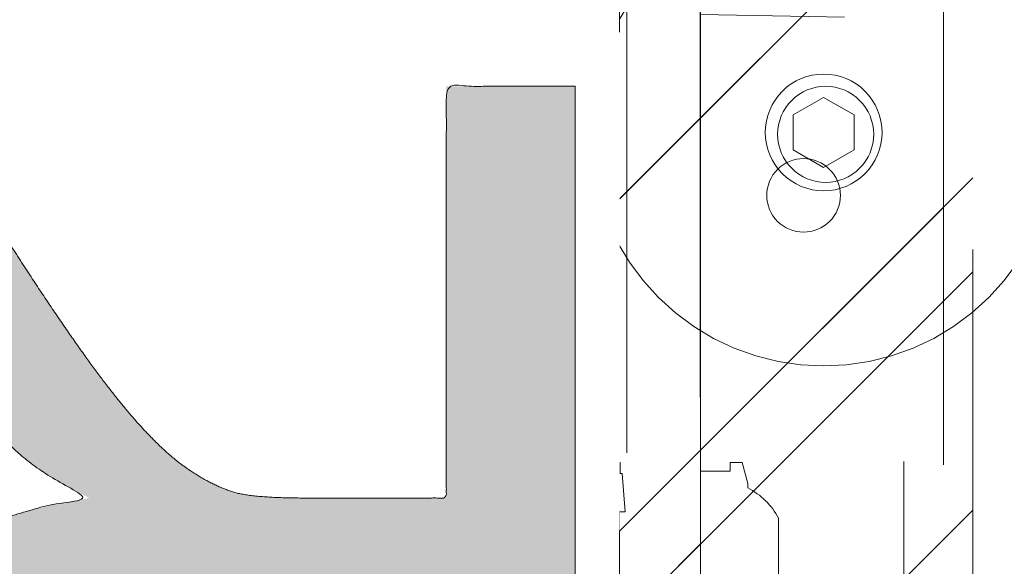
# Model space of a CAD drawing. Header units: inches. Extents: x -416 to -272, y -73 to 47.
# Tile 199 of 206: x -280.21 to -277.57, y -5.2 to -3.73. Entities that reach past the tile are written whole.
import ezdxf

# ---------------------------------------------------------------- set-up
doc = ezdxf.new("R2010")
doc.units = ezdxf.units.IN
doc.header["$LTSCALE"] = 32
doc.header["$MEASUREMENT"] = 0
doc.linetypes.add('Dash Style-1', pattern=[0.083328, 0.041656, -0.041672])
for name, color, linetype, lineweight in [('Black', 7, 'Continuous', 18), ('DashLine', 7, 'Continuous', 13), ('DashLineFill', 7, 'Dash Style-1', 13), ('Drawing', 7, 'Continuous', 18), ('Metal-Black', 7, 'Continuous', 18), ('Metal-DeskStructure', 7, 'Continuous', 13), ('None', 7, 'Continuous', 18), ('SolidLine', 7, 'Continuous', 15), ('Wood_1-H', 7, 'Continuous', 13)]:
    doc.layers.add(name, color=color, linetype=linetype, lineweight=lineweight)
pattern_1 = [(45, (0, 0), (-1.613, 1.9357), []), (45, (-1.0608, 1.0608), (-0.472346, 0.41676), [])]

# ---------------------------------------------------------------- blocks, each defined once
blk = doc.blocks.new('1BRPFY-Leg_Plate (2D)')
at = {"layer": 'DashLineFill', "linetype": 'Continuous', "lineweight": 13}
h = blk.add_hatch(dxfattribs=at)
h.set_pattern_fill('Steel', color=253, style=0, pattern_type=2)
h.set_pattern_definition(pattern_1)
edge = h.paths.add_edge_path()
edge.add_arc((-1.7047, 1.7047), 0.126, 90, 180, ccw=False)
edge.add_line((-1.7047, 1.8307), (1.7047, 1.8307))
edge.add_arc((1.7047, 1.7047), 0.126, 0, 90, ccw=False)
edge.add_line((1.8307, 1.7047), (1.8307, -1.7047))
edge.add_arc((1.7047, -1.7047), 0.126, -90, 0, ccw=False)
edge.add_line((1.7047, -1.8307), (-1.7047, -1.8307))
edge.add_arc((-1.7047, -1.7047), 0.126, 180, 270, ccw=False)
edge.add_line((-1.8307, -1.7047), (-1.8307, 1.7047))
at = {"layer": 'DashLineFill', "flags": 128}
blk.add_lwpolyline([(-1.8307, 1.7047, -0.414214), (-1.7047, 1.8307), (1.7047, 1.8307, -0.414214), (1.8307, 1.7047), (1.8307, -1.7047, -0.414214), (1.7047, -1.8307), (-1.7047, -1.8307, -0.414214), (-1.8307, -1.7047)], format="xyb", close=True, dxfattribs=at)
at = {"layer": 'SolidLine', "flags": 128}
for points in [[(-0.7087, -0.502), (-0.6884, -0.503), (-0.6683, -0.5059), (-0.6487, -0.5109), (-0.6296, -0.5177), (-0.6112, -0.5264), (-0.5938, -0.5368), (-0.5775, -0.5489), (-0.5625, -0.5625), (-0.5489, -0.5775), (-0.5368, -0.5938), (-0.5264, -0.6112), (-0.5177, -0.6296), (-0.5109, -0.6487), (-0.5059, -0.6683), (-0.503, -0.6884), (-0.502, -0.7087), (-0.503, -0.7289), (-0.5059, -0.749), (-0.5109, -0.7687), (-0.5177, -0.7878), (-0.5264, -0.8061), (-0.5368, -0.8235), (-0.5489, -0.8398), (-0.5625, -0.8548), (-0.5775, -0.8684), (-0.5938, -0.8805), (-0.6112, -0.8909), (-0.6296, -0.8996), (-0.6487, -0.9065), (-0.6683, -0.9114), (-0.6884, -0.9144), (-0.7087, -0.9154), (-0.7289, -0.9144), (-0.749, -0.9114), (-0.7687, -0.9065), (-0.7878, -0.8996), (-0.8061, -0.8909), (-0.8235, -0.8805), (-0.8398, -0.8684), (-0.8548, -0.8548), (-0.8684, -0.8398), (-0.8805, -0.8235), (-0.8909, -0.8061), (-0.8996, -0.7878), (-0.9065, -0.7687), (-0.9114, -0.749), (-0.9144, -0.7289), (-0.9154, -0.7087), (-0.9144, -0.6884), (-0.9114, -0.6683), (-0.9065, -0.6487), (-0.8996, -0.6296), (-0.8909, -0.6112), (-0.8805, -0.5938), (-0.8684, -0.5775), (-0.8548, -0.5625), (-0.8398, -0.5489), (-0.8235, -0.5368), (-0.8061, -0.5264), (-0.7878, -0.5177), (-0.7687, -0.5109), (-0.749, -0.5059), (-0.7289, -0.503)], [(-1.2795, -1.1181), (-1.2637, -1.1189), (-1.248, -1.1212), (-1.2327, -1.1251), (-1.2178, -1.1304), (-1.2034, -1.1372), (-1.1898, -1.1453), (-1.1771, -1.1548), (-1.1654, -1.1654), (-1.1548, -1.1771), (-1.1453, -1.1898), (-1.1372, -1.2034), (-1.1304, -1.2178), (-1.1251, -1.2327), (-1.1212, -1.248), (-1.1189, -1.2637), (-1.1181, -1.2795), (-1.1189, -1.2953), (-1.1212, -1.311), (-1.1251, -1.3264), (-1.1304, -1.3413), (-1.1372, -1.3556), (-1.1453, -1.3692), (-1.1548, -1.3819), (-1.1654, -1.3937), (-1.1771, -1.4043), (-1.1898, -1.4137), (-1.2034, -1.4219), (-1.2178, -1.4287), (-1.2327, -1.434), (-1.248, -1.4378), (-1.2637, -1.4402), (-1.2795, -1.4409), (-1.2953, -1.4402), (-1.311, -1.4378), (-1.3264, -1.434), (-1.3413, -1.4287), (-1.3556, -1.4219), (-1.3692, -1.4137), (-1.3819, -1.4043), (-1.3937, -1.3937), (-1.4043, -1.3819), (-1.4137, -1.3692), (-1.4219, -1.3556), (-1.4287, -1.3413), (-1.434, -1.3264), (-1.4378, -1.311), (-1.4402, -1.2953), (-1.4409, -1.2795), (-1.4402, -1.2637), (-1.4378, -1.248), (-1.434, -1.2327), (-1.4287, -1.2178), (-1.4219, -1.2034), (-1.4137, -1.1898), (-1.4043, -1.1771), (-1.3937, -1.1654), (-1.3819, -1.1548), (-1.3692, -1.1453), (-1.3556, -1.1372), (-1.3413, -1.1304), (-1.3264, -1.1251), (-1.311, -1.1212), (-1.2953, -1.1189)]]:
    blk.add_lwpolyline(points, close=True, dxfattribs=at)
blk = doc.blocks.new('1BP8DW-Leveler (2D)')
at = {"layer": 'DashLine', "flags": 128}
for points in [[(0.625, 0), (0.622, -0.0613), (0.613, -0.1219), (0.5981, -0.1814), (0.5774, -0.2392), (0.5512, -0.2946), (0.5197, -0.3472), (0.4831, -0.3965), (0.4419, -0.4419), (0.3965, -0.4831), (0.3472, -0.5197), (0.2946, -0.5512), (0.2392, -0.5774), (0.1814, -0.5981), (0.1219, -0.613), (0.0613, -0.622), (0, -0.625), (-0.0613, -0.622), (-0.1219, -0.613), (-0.1814, -0.5981), (-0.2392, -0.5774), (-0.2946, -0.5512), (-0.3472, -0.5197), (-0.3965, -0.4831), (-0.4419, -0.4419), (-0.4831, -0.3965), (-0.5197, -0.3472), (-0.5512, -0.2946), (-0.5774, -0.2392), (-0.5981, -0.1814), (-0.613, -0.1219), (-0.622, -0.0613), (-0.625, 0), (-0.622, 0.0613), (-0.613, 0.1219), (-0.5981, 0.1814), (-0.5774, 0.2392), (-0.5512, 0.2946), (-0.5197, 0.3472), (-0.4831, 0.3965), (-0.4419, 0.4419), (-0.3965, 0.4831), (-0.3472, 0.5197), (-0.2946, 0.5512), (-0.2392, 0.5774), (-0.1814, 0.5981), (-0.1219, 0.613), (-0.0613, 0.622), (0, 0.625), (0.0613, 0.622), (0.1219, 0.613), (0.1814, 0.5981), (0.2392, 0.5774), (0.2946, 0.5512), (0.3472, 0.5197), (0.3965, 0.4831), (0.4419, 0.4419), (0.4831, 0.3965), (0.5197, 0.3472), (0.5512, 0.2946), (0.5774, 0.2392), (0.5981, 0.1814), (0.613, 0.1219), (0.622, 0.0613)], [(0, 0.1562), (0.0153, 0.1555), (0.0305, 0.1532), (0.0454, 0.1495), (0.0598, 0.1444), (0.0737, 0.1378), (0.0868, 0.1299), (0.0991, 0.1208), (0.1105, 0.1105), (0.1208, 0.0991), (0.1299, 0.0868), (0.1378, 0.0737), (0.1444, 0.0598), (0.1495, 0.0454), (0.1532, 0.0305), (0.1555, 0.0153), (0.1562, 0), (0.1555, -0.0153), (0.1532, -0.0305), (0.1495, -0.0454), (0.1444, -0.0598), (0.1378, -0.0737), (0.1299, -0.0868), (0.1208, -0.0991), (0.1105, -0.1105), (0.0991, -0.1208), (0.0868, -0.1299), (0.0737, -0.1378), (0.0598, -0.1444), (0.0454, -0.1495), (0.0305, -0.1532), (0.0153, -0.1555), (0, -0.1562), (-0.0153, -0.1555), (-0.0305, -0.1532), (-0.0454, -0.1495), (-0.0598, -0.1444), (-0.0737, -0.1378), (-0.0868, -0.1299), (-0.0991, -0.1208), (-0.1105, -0.1105), (-0.1208, -0.0991), (-0.1299, -0.0868), (-0.1378, -0.0737), (-0.1444, -0.0598), (-0.1495, -0.0454), (-0.1532, -0.0305), (-0.1555, -0.0153), (-0.1562, 0), (-0.1555, 0.0153), (-0.1532, 0.0305), (-0.1495, 0.0454), (-0.1444, 0.0598), (-0.1378, 0.0737), (-0.1299, 0.0868), (-0.1208, 0.0991), (-0.1105, 0.1105), (-0.0991, 0.1208), (-0.0868, 0.1299), (-0.0737, 0.1378), (-0.0598, 0.1444), (-0.0454, 0.1495), (-0.0305, 0.1532), (-0.0153, 0.1555)], [(0, 0.0937), (-0.0812, 0.0469), (-0.0812, -0.0469), (0, -0.0938), (0.0812, -0.0469), (0.0812, 0.0469)]]:
    blk.add_lwpolyline(points, close=True, dxfattribs=at)
blk = doc.blocks.new('1BRPX8-Util_Bkt_Lg-F (2D)')
at = {"layer": 'DashLineFill', "linetype": 'Continuous', "lineweight": 13}
h = blk.add_hatch(dxfattribs=at)
h.set_pattern_fill('Steel', color=253, style=0, pattern_type=2)
h.set_pattern_definition(pattern_1)
edge = h.paths.add_edge_path()
edge.add_line((-4.4685, 7.5394), (-2.4213, 7.5394))
edge.add_line((-2.4213, 7.5394), (-2.4213, 7.9173))
edge.add_arc((-2.3031, 7.9173), 0.1181, 90, 180, ccw=False)
edge.add_line((-2.3031, 8.0354), (2.3031, 8.0354))
edge.add_arc((2.3031, 7.9173), 0.1181, 0, 90, ccw=False)
edge.add_line((2.4213, 7.9173), (2.4213, 7.5394))
edge.add_line((2.4213, 7.5394), (4.4685, 7.5394))
edge.add_line((4.4685, 7.5394), (4.4685, 7.4055))
edge.add_line((4.4685, 7.4055), (3.1299, 7.4055))
edge.add_line((3.1299, 7.4055), (3.1299, -2.0118))
edge.add_line((3.1299, -2.0118), (4.4685, -2.0118))
edge.add_line((4.4685, -2.0118), (4.4685, -2.1457))
edge.add_line((4.4685, -2.1457), (2.4213, -2.1457))
edge.add_line((2.4213, -2.1457), (2.4213, -2.5236))
edge.add_arc((2.3031, -2.5236), 0.1181, 270, 360, ccw=False)
edge.add_line((2.3031, -2.6417), (-2.3031, -2.6417))
edge.add_arc((-2.3031, -2.5236), 0.1181, 180, 270, ccw=False)
edge.add_line((-2.4213, -2.5236), (-2.4213, -2.1457))
edge.add_line((-2.4213, -2.1457), (-4.4685, -2.1457))
edge.add_line((-4.4685, -2.1457), (-4.4685, -2.0118))
edge.add_line((-4.4685, -2.0118), (-3.1299, -2.0118))
edge.add_line((-3.1299, -2.0118), (-3.1299, 7.4055))
edge.add_line((-3.1299, 7.4055), (-4.4685, 7.4055))
edge.add_line((-4.4685, 7.4055), (-4.4685, 7.5394))
at = {"layer": 'DashLineFill', "flags": 128}
blk.add_lwpolyline([(-4.4685, 7.5394), (-2.4213, 7.5394), (-2.4213, 7.9173, -0.414214), (-2.3031, 8.0354), (2.3031, 8.0354, -0.414214), (2.4213, 7.9173), (2.4213, 7.5394), (4.4685, 7.5394), (4.4685, 7.4055), (3.1299, 7.4055), (3.1299, -2.0118), (4.4685, -2.0118), (4.4685, -2.1457), (2.4213, -2.1457), (2.4213, -2.5236, -0.414214), (2.3031, -2.6417), (-2.3031, -2.6417, -0.414214), (-2.4213, -2.5236), (-2.4213, -2.1457), (-4.4685, -2.1457), (-4.4685, -2.0118), (-3.1299, -2.0118), (-3.1299, 7.4055), (-4.4685, 7.4055)], format="xyb", close=True, dxfattribs=at)
at = {"layer": 'SolidLine', "flags": 128}
blk.add_lwpolyline([(-0.5772, -1.1459), (-0.6203, -1.1567), (-0.6643, -1.1632), (-0.7087, -1.1654), (-0.753, -1.1632), (-0.797, -1.1567), (-0.8401, -1.1459), (-0.8819, -1.1309), (-0.9221, -1.1119), (-0.9602, -1.0891), (-0.9959, -1.0626), (-1.0288, -1.0327), (-1.0586, -0.9998), (-1.0851, -0.9641), (-1.108, -0.926), (-1.127, -0.8859), (-1.1419, -0.844), (-1.1527, -0.8009), (-1.1592, -0.757), (-1.1614, -0.7126), (-1.1592, -0.6682), (-1.1527, -0.6243), (-1.1419, -0.5812), (-1.127, -0.5393), (-1.108, -0.4992), (-1.0851, -0.4611), (-1.0586, -0.4254), (-1.0288, -0.3925), (-0.9959, -0.3626), (-0.9602, -0.3361), (-0.9221, -0.3133), (-0.8819, -0.2943), (-0.8401, -0.2793), (-0.797, -0.2685), (-0.753, -0.262), (-0.7087, -0.2598), (-0.6643, -0.262), (-0.6203, -0.2685), (-0.5772, -0.2793)], dxfattribs=at)
for points in [[(-2.7362, -1.0172), (-2.7236, -1.0178), (-2.7112, -1.0196), (-2.6989, -1.0227), (-2.687, -1.027), (-2.6756, -1.0323), (-2.6648, -1.0388), (-2.6547, -1.0463), (-2.6454, -1.0548), (-2.6369, -1.0641), (-2.6294, -1.0743), (-2.6229, -1.0851), (-2.6175, -1.0965), (-2.6133, -1.1084), (-2.6102, -1.1206), (-2.6083, -1.1331), (-2.6077, -1.1457), (-2.6083, -1.1583), (-2.6102, -1.1707), (-2.6133, -1.183), (-2.6175, -1.1948), (-2.6229, -1.2062), (-2.6294, -1.2171), (-2.6369, -1.2272), (-2.6454, -1.2365), (-2.6547, -1.245), (-2.6648, -1.2525), (-2.6756, -1.259), (-2.687, -1.2644), (-2.6989, -1.2686), (-2.7112, -1.2717), (-2.7236, -1.2736), (-2.7362, -1.2742), (-2.7488, -1.2736), (-2.7613, -1.2717), (-2.7735, -1.2686), (-2.7854, -1.2644), (-2.7968, -1.259), (-2.8076, -1.2525), (-2.8177, -1.245), (-2.8271, -1.2365), (-2.8356, -1.2272), (-2.8431, -1.2171), (-2.8495, -1.2062), (-2.8549, -1.1948), (-2.8592, -1.183), (-2.8623, -1.1707), (-2.8641, -1.1583), (-2.8647, -1.1457), (-2.8641, -1.1331), (-2.8623, -1.1206), (-2.8592, -1.1084), (-2.8549, -1.0965), (-2.8495, -1.0851), (-2.8431, -1.0743), (-2.8356, -1.0641), (-2.8271, -1.0548), (-2.8177, -1.0463), (-2.8076, -1.0388), (-2.7968, -1.0323), (-2.7854, -1.027), (-2.7735, -1.0227), (-2.7613, -1.0196), (-2.7488, -1.0178)], [(-1.2795, -1.155), (-1.2669, -1.1556), (-1.2545, -1.1574), (-1.2422, -1.1605), (-1.2304, -1.1647), (-1.219, -1.1701), (-1.2081, -1.1766), (-1.198, -1.1841), (-1.1887, -1.1926), (-1.1802, -1.2019), (-1.1727, -1.2121), (-1.1662, -1.2229), (-1.1608, -1.2343), (-1.1566, -1.2462), (-1.1535, -1.2584), (-1.1516, -1.2709), (-1.151, -1.2835), (-1.1516, -1.2961), (-1.1535, -1.3085), (-1.1566, -1.3208), (-1.1608, -1.3326), (-1.1662, -1.344), (-1.1727, -1.3549), (-1.1802, -1.365), (-1.1887, -1.3743), (-1.198, -1.3828), (-1.2081, -1.3903), (-1.219, -1.3968), (-1.2304, -1.4022), (-1.2422, -1.4064), (-1.2545, -1.4095), (-1.2669, -1.4113), (-1.2795, -1.412), (-1.2921, -1.4113), (-1.3046, -1.4095), (-1.3168, -1.4064), (-1.3287, -1.4022), (-1.3401, -1.3968), (-1.3509, -1.3903), (-1.361, -1.3828), (-1.3704, -1.3743), (-1.3789, -1.365), (-1.3864, -1.3549), (-1.3929, -1.344), (-1.3982, -1.3326), (-1.4025, -1.3208), (-1.4056, -1.3085), (-1.4074, -1.2961), (-1.408, -1.2835), (-1.4074, -1.2709), (-1.4056, -1.2584), (-1.4025, -1.2462), (-1.3982, -1.2343), (-1.3929, -1.2229), (-1.3864, -1.2121), (-1.3789, -1.2019), (-1.3704, -1.1926), (-1.361, -1.1841), (-1.3509, -1.1766), (-1.3401, -1.1701), (-1.3287, -1.1647), (-1.3168, -1.1605), (-1.3046, -1.1574), (-1.2921, -1.1556)]]:
    blk.add_lwpolyline(points, close=True, dxfattribs=at)
at = {"layer": 'Metal-Black', "color": 7}
blk.add_blockref('1BP8DW-Leveler (2D)', (-2.7308, -1.1507), dxfattribs=at)
blk = doc.blocks.new('Slate-LegBrace (2D)')
at = {"layer": 'DashLineFill', "linetype": 'Continuous', "lineweight": 13}
h = blk.add_hatch(dxfattribs=at)
h.set_pattern_fill('Steel', color=253, style=0, pattern_type=2)
h.set_pattern_definition(pattern_1)
h.paths.add_polyline_path([(-2.1863, -0.2676), (-2.1863, -0.2375), (-1.992, -0.2375), (-1.992, -0.0258), (-1.9883, -0.0258), (-1.9883, 0.7034), (-1.9292, 0.7625), (-1.7348, 0.7625), (-1.6758, 0.7034), (-1.6758, -0.0258), (-1.672, -0.0258), (-1.672, -0.2375), (-1.4777, -0.2375), (-1.4777, -0.2676)])
h = blk.add_hatch(dxfattribs=at)
h.set_pattern_fill('Steel', color=253, style=0, pattern_type=2)
h.set_pattern_definition(pattern_1)
edge = h.paths.add_edge_path()
edge.add_line((-2.1996, -0.1352), (-1.3748, -0.1352))
edge.add_arc((0, -0.0136), 1.3801, 185.0546, 354.9454)
edge.add_line((1.3748, -0.1352), (2.1997, -0.1352))
edge.add_arc((0.0001, -0.0171), 2.2028, 183.0731, 356.9269, ccw=False)
h = blk.add_hatch(dxfattribs=at)
h.set_pattern_fill('Steel', color=253, style=0, pattern_type=2)
h.set_pattern_definition(pattern_1)
edge = h.paths.add_edge_path()
edge.add_line((2.1917, -0.2375), (1.4637, -0.2375))
edge.add_arc((-0.0001, -0.017), 1.4803, 188.5653, 351.4347, ccw=False)
edge.add_line((-1.4639, -0.2375), (-2.1918, -0.2375))
edge.add_line((-2.1918, -0.2375), (-2.1997, -0.1352))
edge.add_line((-2.1997, -0.1352), (-1.3748, -0.1352))
edge.add_arc((0, -0.0136), 1.3801, 185.0546, 354.9454)
edge.add_line((1.3748, -0.1352), (2.1996, -0.1352))
edge.add_line((2.1996, -0.1352), (2.1917, -0.2375))
h = blk.add_hatch(dxfattribs=at)
h.set_pattern_fill('Steel', color=253, style=0, pattern_type=2)
h.set_pattern_definition(pattern_1)
h.paths.add_polyline_path([(-1.7388, -0.9364), (-1.7305, -0.9368), (-1.7223, -0.938), (-1.7142, -0.94), (-1.7064, -0.9428), (-1.6989, -0.9464), (-1.6918, -0.9507), (-1.6851, -0.9556), (-1.679, -0.9612), (-1.6734, -0.9673), (-1.6684, -0.974), (-1.6642, -0.9811), (-1.6606, -0.9886), (-1.6578, -0.9964), (-1.6558, -1.0045), (-1.6546, -1.0127), (-1.6542, -1.021), (-1.6546, -1.0293), (-1.6558, -1.0375), (-1.6578, -1.0456), (-1.6606, -1.0534), (-1.6642, -1.0609), (-1.6684, -1.068), (-1.6734, -1.0747), (-1.679, -1.0808), (-1.6851, -1.0864), (-1.6918, -1.0913), (-1.6989, -1.0956), (-1.7064, -1.0992), (-1.7142, -1.102), (-1.7223, -1.104), (-1.7305, -1.1052), (-1.7388, -1.1056), (-1.7471, -1.1052), (-1.7553, -1.104), (-1.7633, -1.102), (-1.7712, -1.0992), (-1.7787, -1.0956), (-1.7858, -1.0913), (-1.7924, -1.0864), (-1.7986, -1.0808), (-1.8042, -1.0747), (-1.8091, -1.068), (-1.8134, -1.0609), (-1.8169, -1.0534), (-1.8197, -1.0456), (-1.8218, -1.0375), (-1.823, -1.0293), (-1.8234, -1.021), (-1.823, -1.0127), (-1.8218, -1.0045), (-1.8197, -0.9964), (-1.8169, -0.9886), (-1.8134, -0.9811), (-1.8091, -0.974), (-1.8042, -0.9673), (-1.7986, -0.9612), (-1.7924, -0.9556), (-1.7858, -0.9507), (-1.7787, -0.9464), (-1.7712, -0.9428), (-1.7633, -0.94), (-1.7553, -0.938), (-1.7471, -0.9368)])
at = {"layer": 'DashLineFill', "flags": 128}
for points in [[(-2.1863, -0.2676), (-2.1863, -0.2375), (-1.992, -0.2375), (-1.992, -0.0258), (-1.9883, -0.0258), (-1.9883, 0.7034), (-1.9292, 0.7625), (-1.7348, 0.7625), (-1.6758, 0.7034), (-1.6758, -0.0258), (-1.672, -0.0258), (-1.672, -0.2375), (-1.4777, -0.2375), (-1.4777, -0.2676)], [(-1.7388, -0.9364), (-1.7305, -0.9368), (-1.7223, -0.938), (-1.7142, -0.94), (-1.7064, -0.9428), (-1.6989, -0.9464), (-1.6918, -0.9507), (-1.6851, -0.9556), (-1.679, -0.9612), (-1.6734, -0.9673), (-1.6684, -0.974), (-1.6642, -0.9811), (-1.6606, -0.9886), (-1.6578, -0.9964), (-1.6558, -1.0045), (-1.6546, -1.0127), (-1.6542, -1.021), (-1.6546, -1.0293), (-1.6558, -1.0375), (-1.6578, -1.0456), (-1.6606, -1.0534), (-1.6642, -1.0609), (-1.6684, -1.068), (-1.6734, -1.0747), (-1.679, -1.0808), (-1.6851, -1.0864), (-1.6918, -1.0913), (-1.6989, -1.0956), (-1.7064, -1.0992), (-1.7142, -1.102), (-1.7223, -1.104), (-1.7305, -1.1052), (-1.7388, -1.1056), (-1.7471, -1.1052), (-1.7553, -1.104), (-1.7633, -1.102), (-1.7712, -1.0992), (-1.7787, -1.0956), (-1.7858, -1.0913), (-1.7924, -1.0864), (-1.7986, -1.0808), (-1.8042, -1.0747), (-1.8091, -1.068), (-1.8134, -1.0609), (-1.8169, -1.0534), (-1.8197, -1.0456), (-1.8218, -1.0375), (-1.823, -1.0293), (-1.8234, -1.021), (-1.823, -1.0127), (-1.8218, -1.0045), (-1.8197, -0.9964), (-1.8169, -0.9886), (-1.8134, -0.9811), (-1.8091, -0.974), (-1.8042, -0.9673), (-1.7986, -0.9612), (-1.7924, -0.9556), (-1.7858, -0.9507), (-1.7787, -0.9464), (-1.7712, -0.9428), (-1.7633, -0.94), (-1.7553, -0.938), (-1.7471, -0.9368)]]:
    blk.add_lwpolyline(points, close=True, dxfattribs=at)
for points in [[(2.1917, -0.2375), (1.4637, -0.2375, -0.860663), (-1.4639, -0.2375), (-2.1918, -0.2375), (-2.1997, -0.1352), (-1.3748, -0.1352, 0.915455), (1.3748, -0.1352), (2.1996, -0.1352)], [(-2.1996, -0.1352), (-1.3748, -0.1352, 0.915455), (1.3748, -0.1352), (2.1997, -0.1352, -0.947752)]]:
    blk.add_lwpolyline(points, format="xyb", close=True, dxfattribs=at)
blk = doc.blocks.new('TLLegSleeve (2D)')
at = {"layer": 'DashLineFill', "linetype": 'Continuous', "lineweight": 13}
h = blk.add_hatch(dxfattribs=at)
h.set_pattern_fill('Steel', color=253, style=0, pattern_type=2)
h.set_pattern_definition(pattern_1)
edge = h.paths.add_edge_path()
edge.add_line((1.0827, 1.4023), (1.0827, 2.9134))
edge.add_arc((0, 2.9134), 1.0827, 0, 180)
edge.add_line((-1.0827, 2.9134), (-1.0827, 1.4023))
edge.add_arc((0, 0), 1.7717, 127.6699, 412.3301)
edge.add_line((1.0827, 1.4023), (1.0827, 1.4023))
edge = h.paths.add_edge_path()
edge.add_arc((0, 2.9134), 0.748, 0, 180, ccw=False)
edge.add_arc((0, 2.9134), 0.748, 180, 360, ccw=False)
edge = h.paths.add_edge_path()
edge.add_arc((0, 0), 1.437, 0, 180, ccw=False)
edge.add_arc((0, 0), 1.437, 180, 360, ccw=False)
at = {"layer": 'DashLine', "color": 8, "flags": 128}
blk.add_lwpolyline([(-0.7795, -1.4583), (-0.9187, -1.3749), (-1.049, -1.2782), (-1.1692, -1.1692), (-1.2782, -1.049), (-1.3749, -0.9187), (-1.4583, -0.7795), (-1.5277, -0.6328), (-1.5823, -0.48), (-1.6218, -0.3226), (-1.6456, -0.1621), (-1.6535, 0), (-1.6456, 0.1621), (-1.6218, 0.3226), (-1.5823, 0.48), (-1.5277, 0.6328), (-1.4583, 0.7795), (-1.3749, 0.9187), (-1.2782, 1.049), (-1.1692, 1.1692), (-1.049, 1.2782), (-0.9187, 1.3749), (-0.7795, 1.4583), (-0.6328, 1.5277)], dxfattribs=at)
at = {"layer": 'DashLineFill', "flags": 128}
for points in [[(1.0827, 1.4023), (1.0827, 2.9134, 1), (-1.0827, 2.9134), (-1.0827, 1.4023, 2.931619), (1.0827, 1.4023)], [(-1.437, 0, -1), (1.437, 0, -1)]]:
    blk.add_lwpolyline(points, format="xyb", close=True, dxfattribs=at)
blk = doc.blocks.new('Group-105')
at = {"layer": 'SolidLine', "flags": 128}
blk.add_lwpolyline([(7.3425, -8.3071, -0.414214), (9.0551, -6.5945, -0.414214), (10.7677, -8.3071, -0.414214), (9.0551, -10.0197, -0.414214)], format="xyb", close=True, dxfattribs=at)
at = {"layer": 'Wood_1-H', "color": 7}
for name in ['1BRPX8-Util_Bkt_Lg-F (2D)', 'TLLegSleeve (2D)', 'Slate-LegBrace (2D)', '1BRPFY-Leg_Plate (2D)']:
    blk.add_blockref(name, (9.0551, -8.3071), dxfattribs=at)
blk = doc.blocks.new('Group-48')
at = {"layer": 'Metal-DeskStructure', "color": 7}
blk.add_open_spline([(-0.563, -0.4031), (-0.563, -0.4084), (-0.567, -0.4164), (-0.5762, -0.4217), (-0.5934, -0.4243), (-0.6185, -0.4243), (-0.6344, -0.4203), (-0.6437, -0.4164), (-0.6476, -0.4071), (-0.6476, -0.2009), (-0.6476, 0), (-0.8593, 0), (-1.0709, 0), (-1.0709, -0.2009), (-1.0709, -0.4071), (-1.0748, -0.4164), (-1.0841, -0.4203), (-1.1013, -0.4243), (-1.1251, -0.4243), (-1.1423, -0.4217), (-1.1515, -0.4164), (-1.1555, -0.4084), (-1.1555, 0), (-1.1555, 0.4084), (-1.1515, 0.4164), (-1.1423, 0.4217), (-1.1251, 0.4243), (-1.1013, 0.4243), (-1.0841, 0.4217), (-1.0748, 0.4164), (-1.0709, 0.4097), (-1.0709, 0.2446), (-1.0709, 0.0849), (-0.8593, 0.0849), (-0.6476, 0.0849), (-0.6476, 0.2446), (-0.6476, 0.4097), (-0.6437, 0.4164), (-0.6344, 0.4217), (-0.6185, 0.4243), (-0.5934, 0.4243), (-0.5762, 0.4217), (-0.567, 0.4164), (-0.563, 0.4084), (-0.563, 0), (-0.563, -0.4031)], degree=2, knots=[0, 0, 0, 0.0023, 0.004599, 0.006899, 0.009198, 0.011753, 0.014308, 0.016863, 0.019418, 0.116187, 0.116187, 0.218123, 0.218123, 0.314892, 0.317447, 0.320002, 0.322557, 0.325112, 0.327667, 0.330222, 0.332777, 0.335332, 0.52951, 0.532065, 0.53462, 0.537175, 0.53973, 0.542285, 0.54484, 0.547395, 0.54995, 0.626918, 0.626918, 0.728853, 0.728853, 0.805822, 0.808377, 0.810932, 0.813487, 0.816042, 0.818342, 0.820641, 0.822941, 0.82524, 1, 1, 1], dxfattribs=at)
blk = doc.blocks.new('TL14_lower_leg (2D)')
at = {"layer": 'DashLine', "flags": 128}
blk.add_lwpolyline([(-0.4, -1.3186), (-0.5273, -1.2731), (-0.6496, -1.2152), (-0.7655, -1.1457), (-0.8742, -1.0652), (-0.9744, -0.9744), (-1.0652, -0.8742), (-1.1457, -0.7655), (-1.2152, -0.6496), (-1.2731, -0.5273), (-1.3186, -0.4), (-1.3515, -0.2688), (-1.3713, -0.1351), (-1.378, 0), (-1.3713, 0.1351)], dxfattribs=at)
blk.add_lwpolyline([(-0.7087, -0.5472), (-0.6928, -0.548), (-0.6772, -0.5503), (-0.6618, -0.5542), (-0.6469, -0.5595), (-0.6326, -0.5663), (-0.619, -0.5744), (-0.6063, -0.5839), (-0.5945, -0.5945), (-0.5839, -0.6063), (-0.5744, -0.619), (-0.5663, -0.6326), (-0.5595, -0.6469), (-0.5542, -0.6618), (-0.5503, -0.6772), (-0.548, -0.6928), (-0.5472, -0.7087), (-0.548, -0.7245), (-0.5503, -0.7402), (-0.5542, -0.7555), (-0.5595, -0.7704), (-0.5663, -0.7848), (-0.5744, -0.7983), (-0.5839, -0.8111), (-0.5945, -0.8228), (-0.6063, -0.8334), (-0.619, -0.8429), (-0.6326, -0.851), (-0.6469, -0.8578), (-0.6618, -0.8631), (-0.6772, -0.867), (-0.6928, -0.8693), (-0.7087, -0.8701), (-0.7245, -0.8693), (-0.7402, -0.867), (-0.7555, -0.8631), (-0.7704, -0.8578), (-0.7848, -0.851), (-0.7983, -0.8429), (-0.8111, -0.8334), (-0.8228, -0.8228), (-0.8334, -0.8111), (-0.8429, -0.7983), (-0.851, -0.7848), (-0.8578, -0.7704), (-0.8631, -0.7555), (-0.867, -0.7402), (-0.8693, -0.7245), (-0.8701, -0.7087), (-0.8693, -0.6928), (-0.867, -0.6772), (-0.8631, -0.6618), (-0.8578, -0.6469), (-0.851, -0.6326), (-0.8429, -0.619), (-0.8334, -0.6063), (-0.8228, -0.5945), (-0.8111, -0.5839), (-0.7983, -0.5744), (-0.7848, -0.5663), (-0.7704, -0.5595), (-0.7555, -0.5542), (-0.7402, -0.5503), (-0.7245, -0.548)], close=True, dxfattribs=at)
at = {"layer": 'Metal-DeskStructure', "color": 7}
blk.add_blockref('Group-48', (0, 0), dxfattribs=at)
blk = doc.blocks.new('Group-50')
at = {"layer": 'DashLineFill', "linetype": 'Continuous', "lineweight": 13}
h = blk.add_hatch(dxfattribs=at)
h.set_pattern_fill('Steel', color=253, style=0, pattern_type=2)
h.set_pattern_definition(pattern_1)
h.paths.add_polyline_path([(-2.0669, 1.3976), (2.0669, 1.3976), (2.0669, 0.1378), (2.1063, 0.1378), (2.1063, -0.1378), (2.0669, -0.1378), (2.0669, -5.2756), (2.1063, -5.2756), (2.1063, -5.5512), (2.0669, -5.5512), (2.0669, -5.8268), (-2.0669, -5.8268), (-2.0669, -5.5512), (-2.1063, -5.5512), (-2.1063, -5.2756), (-2.0669, -5.2756), (-2.0669, -0.1378), (-2.1063, -0.1378), (-2.1063, 0.1378), (-2.0669, 0.1378)])
at = {"layer": 'DashLineFill', "flags": 128}
blk.add_lwpolyline([(-2.0669, 1.3976), (2.0669, 1.3976), (2.0669, 0.1378), (2.1063, 0.1378), (2.1063, -0.1378), (2.0669, -0.1378), (2.0669, -5.2756), (2.1063, -5.2756), (2.1063, -5.5512), (2.0669, -5.5512), (2.0669, -5.8268), (-2.0669, -5.8268), (-2.0669, -5.5512), (-2.1063, -5.5512), (-2.1063, -5.2756), (-2.0669, -5.2756), (-2.0669, -0.1378), (-2.1063, -0.1378), (-2.1063, 0.1378), (-2.0669, 0.1378)], close=True, dxfattribs=at)
blk = doc.blocks.new('TL14_upper_leg (2D)')
at = {"layer": 'DashLine', "flags": 128}
blk.add_lwpolyline([(-0.4671, -1.1276), (-0.5753, -1.0764), (-0.6781, -1.0148), (-0.7743, -0.9434), (-0.863, -0.863), (-0.9434, -0.7743), (-1.0148, -0.6781), (-1.0764, -0.5753), (-1.1276, -0.4671), (-1.1679, -0.3543), (-1.197, -0.2381), (-1.2146, -0.1196), (-1.2205, 0), (-1.2146, 0.1196)], dxfattribs=at)
at = {"layer": 'SolidLine', "flags": 128}
blk.add_lwpolyline([(-2.3228, 0.2437), (-2.4016, 0.2437), (-2.4016, 0.2677), (-2.4341, 0.2677), (-2.4493, 0.2108), (-2.4493, 0.1992, 0.157975), (-2.5315, 0.1181), (-2.5315, -0.1181, 0.156027), (-2.4493, -0.1991), (-2.4493, -0.2108), (-2.4341, -0.2677), (-2.4016, -0.2677), (-2.4016, -0.2437), (-2.3228, -0.2437)], format="xyb", close=True, dxfattribs=at)
at = {"layer": 'DashLine', "color": 7}
blk.add_blockref('Group-50', (0, 0), dxfattribs=at)
blk = doc.blocks.new('1BRPT9-Bracket (2D)')
at = {"layer": 'DashLineFill', "linetype": 'Continuous', "lineweight": 13}
h = blk.add_hatch(dxfattribs=at)
h.set_pattern_fill('Steel', color=253, style=0, pattern_type=2)
h.set_pattern_definition(pattern_1)
edge = h.paths.add_edge_path()
edge.add_line((-2.3221, -8.7402), (-2.3221, 8.7402))
edge.add_line((-2.3221, 8.7402), (1.6779, 8.7402))
edge.add_arc((1.6779, 8.4882), 0.252, 0, 90, ccw=False)
edge.add_line((1.9299, 8.4882), (1.9299, 7.4803))
edge.add_line((1.9299, 7.4803), (2.3236, 7.4611))
edge.add_line((2.3236, 7.4611), (2.3236, -7.4803))
edge.add_line((2.3236, -7.4803), (1.9299, -7.4803))
edge.add_line((1.9299, -7.4803), (1.9299, -8.4882))
edge.add_arc((1.6779, -8.4882), 0.252, -90, 0, ccw=False)
edge.add_line((1.6779, -8.7402), (-2.3221, -8.7402))
h = blk.add_hatch(dxfattribs=at)
h.set_pattern_fill('Steel', color=253, style=0, pattern_type=2)
h.set_pattern_definition(pattern_1)
h.paths.add_polyline_path([(-1.3378, 3.002), (-1.3291, 3.0015), (-1.3205, 3.0003), (-1.3121, 2.9982), (-1.3039, 2.9952), (-1.2961, 2.9915), (-1.2886, 2.987), (-1.2816, 2.9819), (-1.2752, 2.976), (-1.2693, 2.9696), (-1.2642, 2.9626), (-1.2597, 2.9551), (-1.256, 2.9473), (-1.253, 2.9391), (-1.2509, 2.9307), (-1.2497, 2.9221), (-1.2492, 2.9134), (-1.2497, 2.9047), (-1.2509, 2.8961), (-1.253, 2.8877), (-1.256, 2.8795), (-1.2597, 2.8716), (-1.2642, 2.8642), (-1.2693, 2.8572), (-1.2752, 2.8507), (-1.2816, 2.8449), (-1.2886, 2.8397), (-1.2961, 2.8353), (-1.3039, 2.8315), (-1.3121, 2.8286), (-1.3205, 2.8265), (-1.3291, 2.8252), (-1.3378, 2.8248), (-1.3465, 2.8252), (-1.3551, 2.8265), (-1.3635, 2.8286), (-1.3717, 2.8315), (-1.3796, 2.8353), (-1.387, 2.8397), (-1.394, 2.8449), (-1.4005, 2.8507), (-1.4063, 2.8572), (-1.4115, 2.8642), (-1.4159, 2.8716), (-1.4197, 2.8795), (-1.4226, 2.8877), (-1.4247, 2.8961), (-1.426, 2.9047), (-1.4264, 2.9134), (-1.426, 2.9221), (-1.4247, 2.9307), (-1.4226, 2.9391), (-1.4197, 2.9473), (-1.4159, 2.9551), (-1.4115, 2.9626), (-1.4063, 2.9696), (-1.4005, 2.976), (-1.394, 2.9819), (-1.387, 2.987), (-1.3796, 2.9915), (-1.3717, 2.9952), (-1.3635, 2.9982), (-1.3551, 3.0003), (-1.3465, 3.0015)])
at = {"layer": 'DashLineFill'}
blk.add_line((-2.1252, 8.7402), (-2.1252, -8.7402), dxfattribs=at)
at = {"layer": 'DashLineFill', "flags": 128}
blk.add_lwpolyline([(-2.3221, -8.7402), (-2.3221, 8.7402), (1.6779, 8.7402, -0.414214), (1.9299, 8.4882), (1.9299, 7.4803), (2.3236, 7.4611), (2.3236, -7.4803), (1.9299, -7.4803), (1.9299, -8.4882, -0.414214), (1.6779, -8.7402)], format="xyb", close=True, dxfattribs=at)
blk.add_lwpolyline([(-1.3378, 3.002), (-1.3291, 3.0015), (-1.3205, 3.0003), (-1.3121, 2.9982), (-1.3039, 2.9952), (-1.2961, 2.9915), (-1.2886, 2.987), (-1.2816, 2.9819), (-1.2752, 2.976), (-1.2693, 2.9696), (-1.2642, 2.9626), (-1.2597, 2.9551), (-1.256, 2.9473), (-1.253, 2.9391), (-1.2509, 2.9307), (-1.2497, 2.9221), (-1.2492, 2.9134), (-1.2497, 2.9047), (-1.2509, 2.8961), (-1.253, 2.8877), (-1.256, 2.8795), (-1.2597, 2.8716), (-1.2642, 2.8642), (-1.2693, 2.8572), (-1.2752, 2.8507), (-1.2816, 2.8449), (-1.2886, 2.8397), (-1.2961, 2.8353), (-1.3039, 2.8315), (-1.3121, 2.8286), (-1.3205, 2.8265), (-1.3291, 2.8252), (-1.3378, 2.8248), (-1.3465, 2.8252), (-1.3551, 2.8265), (-1.3635, 2.8286), (-1.3717, 2.8315), (-1.3796, 2.8353), (-1.387, 2.8397), (-1.394, 2.8449), (-1.4005, 2.8507), (-1.4063, 2.8572), (-1.4115, 2.8642), (-1.4159, 2.8716), (-1.4197, 2.8795), (-1.4226, 2.8877), (-1.4247, 2.8961), (-1.426, 2.9047), (-1.4264, 2.9134), (-1.426, 2.9221), (-1.4247, 2.9307), (-1.4226, 2.9391), (-1.4197, 2.9473), (-1.4159, 2.9551), (-1.4115, 2.9626), (-1.4063, 2.9696), (-1.4005, 2.976), (-1.394, 2.9819), (-1.387, 2.987), (-1.3796, 2.9915), (-1.3717, 2.9952), (-1.3635, 2.9982), (-1.3551, 3.0003), (-1.3465, 3.0015)], close=True, dxfattribs=at)
blk = doc.blocks.new('1BRPT8_Cover (2D)')
at = {"layer": 'DashLineFill', "linetype": 'Continuous', "lineweight": 13}
h = blk.add_hatch(dxfattribs=at)
h.set_pattern_fill('Steel', color=253, style=0, pattern_type=2)
h.set_pattern_definition(pattern_1)
h.paths.add_polyline_path([(-1.5945, -8.7638), (-2.3228, -8.7638), (-2.3228, -8.7511), (-2.8261, -8.7423), (-2.8664, -8.7028), (-2.8664, -6.673), (-2.8472, -6.6533), (-2.3228, -6.6441), (-2.3228, -6.5842), (-2.8472, -6.5751), (-2.8664, -6.5554), (-2.8664, -4.4682), (-2.8472, -4.4486), (-2.3228, -4.4394), (-2.3228, -4.3795), (-2.8472, -4.3703), (-2.8664, -4.3507), (-2.8664, -2.2635), (-2.8472, -2.2438), (-2.3228, -2.2347), (-2.3228, -2.1748), (-2.8472, -2.1656), (-2.8664, -2.1459), (-2.8664, -0.0588), (-2.8472, -0.0391), (-2.3228, -0.03), (-2.3228, 0.03), (-2.8472, 0.0391), (-2.8664, 0.0588), (-2.8664, 2.1459), (-2.8472, 2.1656), (-2.3228, 2.1748), (-2.3228, 2.2347), (-2.8472, 2.2438), (-2.8664, 2.2635), (-2.8664, 4.3507), (-2.8472, 4.3703), (-2.3228, 4.3795), (-2.3228, 4.4394), (-2.8472, 4.4486), (-2.8664, 4.4682), (-2.8655, 6.5554), (-2.8472, 6.5751), (-2.3228, 6.5842), (-2.3228, 6.6441), (-2.8472, 6.6533), (-2.8664, 6.673), (-2.8664, 8.7028), (-2.8261, 8.7423), (-1.5945, 8.7638), (-1.5945, 8.8583), (-2.9724, 8.8583), (-2.9724, -8.8583), (-1.5945, -8.8583)])
h = blk.add_hatch(dxfattribs=at)
h.set_pattern_fill('Steel', color=253, style=0, pattern_type=2)
h.set_pattern_definition(pattern_1)
h.paths.add_polyline_path([(-2.3228, 8.8583), (-2.3228, -8.8583), (-2.9724, -8.8583), (-2.9724, 8.8583)])
at = {"layer": 'DashLineFill', "flags": 128}
for points in [[(-1.5945, -8.7638), (-2.3228, -8.7638), (-2.3228, -8.7511), (-2.8261, -8.7423), (-2.8664, -8.7028), (-2.8664, -6.673), (-2.8472, -6.6533), (-2.3228, -6.6441), (-2.3228, -6.5842), (-2.8472, -6.5751), (-2.8664, -6.5554), (-2.8664, -4.4682), (-2.8472, -4.4486), (-2.3228, -4.4394), (-2.3228, -4.3795), (-2.8472, -4.3703), (-2.8664, -4.3507), (-2.8664, -2.2635), (-2.8472, -2.2438), (-2.3228, -2.2347), (-2.3228, -2.1748), (-2.8472, -2.1656), (-2.8664, -2.1459), (-2.8664, -0.0588), (-2.8472, -0.0391), (-2.3228, -0.03), (-2.3228, 0.03), (-2.8472, 0.0391), (-2.8664, 0.0588), (-2.8664, 2.1459), (-2.8472, 2.1656), (-2.3228, 2.1748), (-2.3228, 2.2347), (-2.8472, 2.2438), (-2.8664, 2.2635), (-2.8664, 4.3507), (-2.8472, 4.3703), (-2.3228, 4.3795), (-2.3228, 4.4394), (-2.8472, 4.4486), (-2.8664, 4.4682), (-2.8655, 6.5554), (-2.8472, 6.5751), (-2.3228, 6.5842), (-2.3228, 6.6441), (-2.8472, 6.6533), (-2.8664, 6.673), (-2.8664, 8.7028), (-2.8261, 8.7423), (-1.5945, 8.7638), (-1.5945, 8.8583), (-2.9724, 8.8583), (-2.9724, -8.8583), (-1.5945, -8.8583)], [(-2.3228, 8.8583), (-2.3228, -8.8583), (-2.9724, -8.8583), (-2.9724, 8.8583)]]:
    blk.add_lwpolyline(points, close=True, dxfattribs=at)
at = {"layer": 'SolidLine', "flags": 128}
blk.add_lwpolyline([(-2.5, 2.7185), (-2.5005, 2.7089), (-2.5019, 2.6993), (-2.5042, 2.6899), (-2.5075, 2.6808), (-2.5116, 2.6721), (-2.5166, 2.6638), (-2.5223, 2.6561), (-2.5288, 2.6489), (-2.536, 2.6424), (-2.5437, 2.6367), (-2.552, 2.6317), (-2.5608, 2.6276), (-2.5699, 2.6243), (-2.5792, 2.622), (-2.5888, 2.6206), (-2.5984, 2.6201), (-2.6081, 2.6206), (-2.6176, 2.622), (-2.627, 2.6243), (-2.6361, 2.6276), (-2.6448, 2.6317), (-2.6531, 2.6367), (-2.6609, 2.6424), (-2.668, 2.6489), (-2.6745, 2.6561), (-2.6803, 2.6638), (-2.6852, 2.6721), (-2.6894, 2.6808), (-2.6926, 2.6899), (-2.695, 2.6993), (-2.6964, 2.7089), (-2.6969, 2.7185), (-2.6964, 2.7282), (-2.695, 2.7377), (-2.6926, 2.7471), (-2.6894, 2.7562), (-2.6852, 2.7649), (-2.6803, 2.7732), (-2.6745, 2.7809), (-2.668, 2.7881), (-2.6609, 2.7946), (-2.6531, 2.8003), (-2.6448, 2.8053), (-2.6361, 2.8094), (-2.627, 2.8127), (-2.6176, 2.815), (-2.6081, 2.8165), (-2.5984, 2.8169), (-2.5888, 2.8165), (-2.5792, 2.815), (-2.5699, 2.8127), (-2.5608, 2.8094), (-2.552, 2.8053), (-2.5437, 2.8003), (-2.536, 2.7946), (-2.5288, 2.7881), (-2.5223, 2.7809), (-2.5166, 2.7732), (-2.5116, 2.7649), (-2.5075, 2.7562), (-2.5042, 2.7471), (-2.5019, 2.7377), (-2.5005, 2.7282)], close=True, dxfattribs=at)
blk = doc.blocks.new('Group-72')
at = {"layer": 'Metal-DeskStructure', "linetype": 'Continuous', "lineweight": 0, "true_color": 0xff0000}
h = blk.add_hatch(color=1, dxfattribs=at)
h.paths.add_polyline_path([(-1.9872, -1.2746), (-1.9872, 1.2746), (-0.8719, 1.2746), (-0.7915, 1.2735), (-0.7161, 1.2701), (-0.6457, 1.2645), (-0.5802, 1.2567), (-0.5197, 1.2466), (-0.4642, 1.2343), (-0.4137, 1.2198), (-0.3681, 1.203), (-0.3261, 1.1834), (-0.2863, 1.1604), (-0.2486, 1.134), (-0.2131, 1.1041), (-0.1797, 1.0708), (-0.1485, 1.0342), (-0.1194, 0.9941), (-0.0925, 0.9506), (-0.0683, 0.9048), (-0.0473, 0.8577), (-0.0296, 0.8095), (-0.015, 0.76), (-0.0037, 0.7094), (0.0044, 0.6575), (0.0092, 0.6044), (0.0108, 0.5501), (0.0081, 0.481), (0.0001, 0.4146), (-0.0132, 0.351), (-0.0318, 0.2901), (-0.0558, 0.232), (-0.0852, 0.1767), (-0.1198, 0.1241), (-0.1598, 0.0743), (-0.2054, 0.028), (-0.2568, -0.0138), (-0.3141, -0.0512), (-0.3771, -0.0842), (-0.4461, -0.1128), (-0.5208, -0.1371), (-0.6014, -0.1569), (-0.6879, -0.1722), (-0.657, -0.1878), (-0.6281, -0.2034), (-0.6011, -0.2189), (-0.5759, -0.2344), (-0.5526, -0.2499), (-0.5312, -0.2653), (-0.5117, -0.2807), (-0.4941, -0.296), (-0.4593, -0.3298), (-0.4249, -0.3652), (-0.3909, -0.4024), (-0.3574, -0.4414), (-0.3242, -0.4821), (-0.2914, -0.5245), (-0.2591, -0.5687), (-0.2271, -0.6147), (0.1981, -1.2746), (-0.1991, -1.2746), (-0.5275, -0.7708), (-0.5625, -0.7178), (-0.5959, -0.668), (-0.6278, -0.6213), (-0.6581, -0.578), (-0.6869, -0.5378), (-0.7141, -0.5008), (-0.7397, -0.4671), (-0.7637, -0.4365), (-0.7867, -0.4085), (-0.8091, -0.3824), (-0.8309, -0.3581), (-0.852, -0.3357), (-0.8726, -0.3152), (-0.8925, -0.2965), (-0.9119, -0.2798), (-0.9306, -0.2648), (-0.9491, -0.2514), (-0.9676, -0.2389), (-0.9861, -0.2275), (-1.0048, -0.2172), (-1.0234, -0.2079), (-1.0421, -0.1996), (-1.0609, -0.1924), (-1.0797, -0.1862), (-1.0948, -0.183), (-1.1121, -0.1801), (-1.1317, -0.1777), (-1.1534, -0.1757), (-1.1774, -0.1742), (-1.2036, -0.1731), (-1.2321, -0.1725), (-1.2627, -0.1722), (-1.6427, -0.1722), (-1.6427, -1.2746)])
h.paths.add_polyline_path([(-1.6427, 0.1033), (-0.9376, 0.1033), (-0.8829, 0.1041), (-0.8314, 0.1065), (-0.7829, 0.1105), (-0.7376, 0.116), (-0.6955, 0.1231), (-0.6564, 0.1318), (-0.6205, 0.1421), (-0.5877, 0.1539), (-0.5575, 0.1676), (-0.5291, 0.1831), (-0.5026, 0.2005), (-0.4779, 0.2199), (-0.4552, 0.2412), (-0.4343, 0.2644), (-0.4154, 0.2895), (-0.3983, 0.3165), (-0.3831, 0.3448), (-0.37, 0.3737), (-0.3589, 0.4032), (-0.3498, 0.4333), (-0.3428, 0.464), (-0.3377, 0.4953), (-0.3347, 0.5273), (-0.3337, 0.5598), (-0.3356, 0.6066), (-0.3415, 0.6514), (-0.3514, 0.694), (-0.3652, 0.7345), (-0.3829, 0.7728), (-0.4045, 0.8091), (-0.4301, 0.8432), (-0.4596, 0.8752), (-0.4934, 0.9042), (-0.5318, 0.9294), (-0.5747, 0.9507), (-0.6222, 0.9681), (-0.6743, 0.9816), (-0.7309, 0.9913), (-0.7921, 0.9971), (-0.8579, 0.999), (-1.6427, 0.999)])
at = {"layer": 'Metal-DeskStructure', "color": 7}
blk.add_open_spline([(-1.9872, -1.2746), (-1.9872, 0), (-1.9872, 1.2746), (-1.4296, 1.2746), (-0.5404, 1.2746), (-0.1959, 1.1314), (0.0108, 0.7697), (0.0108, 0.2681), (-0.3304, -0.1195), (-0.6879, -0.1722), (-0.5608, -0.2347), (-0.4941, -0.296), (-0.3541, -0.4274), (-0.2271, -0.6147), (-0.0145, -0.9447), (0.1981, -1.2746), (-0.0005, -1.2746), (-0.1991, -1.2746), (-0.3633, -1.0227), (-0.5275, -0.7708), (-0.6706, -0.5523), (-0.8569, -0.3208), (-1.0044, -0.2088), (-1.0797, -0.1862), (-1.1357, -0.1722), (-1.4527, -0.1722), (-1.6427, -0.1722), (-1.6427, -0.7234), (-1.6427, -1.2746), (-1.815, -1.2746), (-1.9872, -1.2746)], degree=2, knots=[0, 0, 0, 0.13761, 0.13761, 0.197814, 0.233611, 0.269408, 0.305205, 0.35118, 0.397155, 0.397155, 0.415167, 0.415167, 0.453297, 0.453297, 0.519426, 0.519426, 0.552888, 0.552888, 0.603545, 0.603545, 0.64756, 0.691575, 0.735591, 0.735591, 0.767872, 0.816158, 0.816158, 0.956228, 0.956228, 1, 1, 1], dxfattribs=at)
blk = doc.blocks.new('SlateLegLocator-R2')
at = {"color": 255, "linetype": 'Dash Style-1', "lineweight": 5}
blk.add_wipeout([(-2.1063, 1.378), (2.1063, 1.378), (2.1063, -5.8071), (-2.1063, -5.8071)], dxfattribs=at).dxf.layer = 'Black'
at = {"layer": 'Black', "linetype": 'Dash Style-1', "lineweight": 5, "flags": 128}
blk.add_lwpolyline([(-2.1063, 1.378), (2.1063, 1.378), (2.1063, -5.8071), (-2.1063, -5.8071)], close=True, dxfattribs=at)
at = {"layer": 'Metal-DeskStructure', "color": 7}
blk.add_blockref('Group-72', (0, 0), dxfattribs=at)
blk = doc.blocks.new('Group-106')
at = {"layer": 'None', "color": 7}
for name, p in [('1BRPT8_Cover (2D)', (8.9764, -12.0079)), ('1BRPT9-Bracket (2D)', (8.9764, -12.0079)), ('1BRPFY-Leg_Plate (2D)', (8.9764, -8.3071)), ('TL14_upper_leg (2D)', (8.9764, -8.3071)), ('TL14_lower_leg (2D)', (8.9764, -8.3071))]:
    blk.add_blockref(name, p, dxfattribs=at)
blk.add_blockref('SlateLegLocator-R2', (8.9764, -8.3071), dxfattribs=at)
blk = doc.blocks.new('Group-107')
at = {"layer": 'None'}
blk.add_blockref('Group-105', (0, 0), dxfattribs=at)
blk.add_blockref('Group-106', (0, 0), dxfattribs=at)
blk = doc.blocks.new('SL Credenza Desk (2D)-3')
at = {"layer": 'None'}
blk.add_blockref('Group-107', (0, 0), dxfattribs=at)
at = {"layer": 'Drawing', "color": 0, "flags": 1}
for tag in ['Tag', 'Catalog', 'Option1', 'Option2', 'Option3', 'Option4', 'Option5', 'Option6', 'Option7', 'Option8', 'Option9', 'Option10', 'Option11', 'Option12', 'Custom', 'FinishGroup', 'Discount', 'Item2', 'Item3', 'Item6', 'Item9', 'Item10', 'Item12', 'Item13', 'Item16', 'Item19', 'Item20', 'Item21', 'Item22', 'Item23', 'Item24', 'Item25', 'Item8', 'Item18', 'Item1', 'Item4', 'Item5', 'Item7', 'Item11', 'Item14', 'Item15', 'Item17']:
    blk.add_attdef(tag, (15.7192, 1.4853), '', height=0.00709, dxfattribs=at)
blk = doc.blocks.new('Group-108')
at = {"layer": 'Drawing', "rotation": 180}
blk.add_blockref('SL Credenza Desk (2D)-3', (87.727, 1.4853), dxfattribs=at)
at = {"layer": 'Drawing', "color": 0, "flags": 1}
for tag in ['Tag', 'Catalog', 'Option1', 'Option2', 'Option3', 'Option4', 'Option5', 'Option6', 'Option7', 'Option8', 'Option9', 'Option10', 'Option11', 'Option12', 'Custom', 'FinishGroup', 'Discount', 'Item2', 'Item3', 'Item6', 'Item9', 'Item10', 'Item12', 'Item13', 'Item16', 'Item19', 'Item20', 'Item21', 'Item22', 'Item23', 'Item24', 'Item25', 'Item8', 'Item18', 'Item1', 'Item4', 'Item5', 'Item7', 'Item11', 'Item14', 'Item15', 'Item17']:
    blk.add_attdef(tag, (15.7192, 1.4853), '', height=0.00709, dxfattribs=at)

msp = doc.modelspace()

# ---------------------------------------------------------------- block references
at = {"layer": 'Drawing', "color": 7}
msp.add_blockref('Group-108', (-359.4593, -14.9775), dxfattribs=at)

doc.saveas('drawing.dxf')
